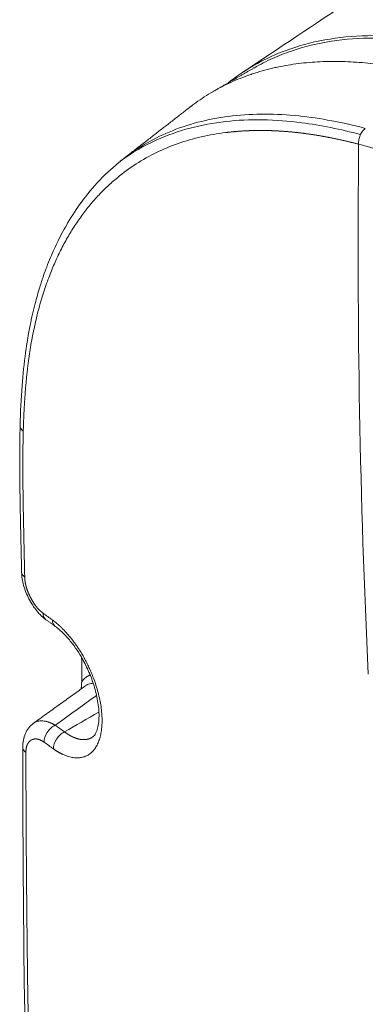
# Model space of a CAD drawing. Header units: millimetres. Extents: x 19214 to 26510, y -7957 to -532.
# Tile 76 of 150: x 26327.39 to 26333.5, y -7530.42 to -7513. Entities that reach past the tile are written whole.
import ezdxf

# ---------------------------------------------------------------- set-up
doc = ezdxf.new("R2010")
doc.units = ezdxf.units.MM
doc.header["$LTSCALE"] = 0.3175
doc.layers.add('1轮廓实线层', color=7, linetype='Continuous', lineweight=18)

# ---------------------------------------------------------------- blocks, each defined once
blk = doc.blocks.new('坐标系')
at = {"layer": '1轮廓实线层'}
for centre, major_axis, ratio, start_param, end_param in [((42486.9708, -35927.307), (-0.1406, 0.0038), 0.593897, 0.000114, 0.692528), ((42486.9853, -35928.7412), (-0.1406, -0.0027), 0.564258, 0.00063, 0.658844), ((42487.1659, -35929.0969), (-0.0823, -0.1141), 0.644057, 5.561688, 6.282205), ((42487.2577, -35929.1631), (-0.0823, -0.114), 0.644139, 5.561809, 6.283887), ((42487.1752, -35930.3635), (0.0817, 0.1144), 0.641561, 0.844685, 2.417289), ((42487.2669, -35930.429), (0.0818, 0.1144), 0.641743, 0.844909, 2.418366), ((42486.9965, -35930.464), (-0.1406, -0.0002), 0.577755, 0.000204, 0.676224)]:
    blk.add_ellipse(centre, major_axis=major_axis, ratio=ratio, start_param=start_param, end_param=end_param, dxfattribs=at)
for points, knots in [([(42506.1441, -35913.9435), (42505.8229, -35914.102), (42505.2035, -35914.4082), (42504.3092, -35914.8515), (42503.4846, -35915.2632), (42502.7299, -35915.6433), (42502.0451, -35915.9917), (42501.43, -35916.3081), (42500.8844, -35916.5919), (42500.4078, -35916.8426), (42500, -35917.0594), (42499.6739, -35917.2342), (42499.4225, -35917.3702), (42499.2384, -35917.4702), (42499.0953, -35917.5483), (42498.9859, -35917.6083), (42498.884, -35917.6642), (42498.7707, -35917.7266), (42498.6273, -35917.8059), (42498.454, -35917.9022), (42498.2509, -35918.0158), (42497.9652, -35918.1765), (42497.5851, -35918.3926), (42497.1008, -35918.6722), (42496.5548, -35918.9931), (42495.9486, -35919.3557), (42495.2829, -35919.7613), (42494.5584, -35920.2107), (42493.7756, -35920.7048), (42492.9349, -35921.244), (42492.0366, -35921.8285), (42491.0804, -35922.4579), (42490.0661, -35923.1316), (42489.3706, -35923.5951), (42489.0131, -35923.834)], [0, 0, 0, 0, 0.054452, 0.105018, 0.151698, 0.19449, 0.233396, 0.268416, 0.299552, 0.326805, 0.350177, 0.369669, 0.382949, 0.393536, 0.40143, 0.407623, 0.412381, 0.418865, 0.427075, 0.437011, 0.448674, 0.462063, 0.486314, 0.514433, 0.546262, 0.581802, 0.621056, 0.664026, 0.710715, 0.761126, 0.81526, 0.873118, 0.934699, 1, 1, 1, 1]), ([(42493.1263, -35924.3848), (42493.0857, -35924.3617), (42493.0044, -35924.3158), (42492.8419, -35924.2275), (42492.639, -35924.1223), (42492.3961, -35924.0055), (42492.0734, -35923.8628), (42491.673, -35923.7103), (42491.0429, -35923.5285), (42490.2839, -35923.4298), (42489.596, -35923.536), (42489.1446, -35923.7421), (42488.9546, -35923.8716), (42488.8779, -35923.9325)], [0, 0, 0, 0, 0.025678, 0.051358, 0.102718, 0.154078, 0.205437, 0.308157, 0.410876, 0.616315, 0.821754, 0.924473, 1, 1, 1, 1]), ([(42493.1227, -35924.4074), (42492.9606, -35924.315), (42492.7987, -35924.2282), (42492.4754, -35924.0666), (42492.3138, -35923.9919), (42491.8339, -35923.7893), (42491.5196, -35923.6825), (42491.0579, -35923.572), (42490.9056, -35923.5435), (42490.6799, -35923.5145), (42490.6052, -35923.5072), (42490.4566, -35923.4973), (42490.383, -35923.4949), (42490.0214, -35923.4954), (42489.7489, -35923.5362), (42489.4322, -35923.644), (42489.37, -35923.6684), (42489.2484, -35923.7232), (42489.1894, -35923.7533), (42489.1307, -35923.787), (42489.1292, -35923.7879), (42489.1277, -35923.7887)], [0, 0, 0, 0, 0.110947, 0.110947, 0.221894, 0.221894, 0.443788, 0.443788, 0.554735, 0.554735, 0.610209, 0.610209, 0.665682, 0.665682, 0.887576, 0.887576, 0.94305, 0.94305, 0.998523, 0.998523, 1, 1, 1, 1]), ([(42488.5051, -35924.1694), (42488.5156, -35924.1613), (42488.5261, -35924.1534), (42488.5903, -35924.1056), (42488.6456, -35924.0686), (42488.731, -35924.0175), (42488.7598, -35924.0011), (42488.8184, -35923.9699), (42488.8481, -35923.955), (42488.9384, -35923.9124), (42489.0002, -35923.8868), (42489.0795, -35923.8583), (42489.0954, -35923.8528), (42489.1275, -35923.8421), (42489.1437, -35923.8369), (42489.1925, -35923.8219), (42489.2254, -35923.8126), (42489.2754, -35923.7996), (42489.2922, -35923.7955), (42489.3259, -35923.7876), (42489.3429, -35923.7838), (42489.3938, -35923.773), (42489.428, -35923.7665), (42489.5314, -35923.7492), (42489.6012, -35923.7406), (42489.7425, -35923.7287), (42489.8141, -35923.7255), (42489.9049, -35923.7246), (42489.9231, -35923.7246), (42489.9596, -35923.7249), (42489.9779, -35923.7252), (42490.033, -35923.7265), (42490.07, -35923.7281), (42490.1815, -35923.7346), (42490.2568, -35923.7415), (42490.4089, -35923.76), (42490.4858, -35923.7717), (42490.583, -35923.7893), (42490.6025, -35923.7929), (42490.6415, -35923.8005), (42490.661, -35923.8045), (42490.7196, -35923.8167), (42490.7587, -35923.8254), (42490.8371, -35923.8439), (42490.8764, -35923.8537), (42490.9552, -35923.8742), (42490.9946, -35923.885), (42491.1132, -35923.9189), (42491.1924, -35923.9435), (42491.3513, -35923.9966), (42491.4309, -35924.0251), (42491.5905, -35924.0858), (42491.6706, -35924.118), (42491.8313, -35924.1857), (42491.9118, -35924.2212), (42492.0734, -35924.2957), (42492.1544, -35924.3346), (42492.2761, -35924.3954), (42492.3168, -35924.4161), (42492.3982, -35924.4582), (42492.439, -35924.4796), (42492.5002, -35924.5123), (42492.5206, -35924.5233), (42492.5614, -35924.5456), (42492.5818, -35924.5568), (42492.6124, -35924.5738), (42492.6226, -35924.5795), (42492.6431, -35924.5908), (42492.6534, -35924.5966), (42492.6738, -35924.608), (42492.6841, -35924.6138), (42492.7045, -35924.6254), (42492.7148, -35924.6312), (42492.725, -35924.6371)], [0, 0, 0, 0, 0.010262, 0.010262, 0.062354, 0.062354, 0.088399, 0.088399, 0.114445, 0.114445, 0.166536, 0.166536, 0.179559, 0.179559, 0.192582, 0.192582, 0.218628, 0.218628, 0.231651, 0.231651, 0.244674, 0.244674, 0.270719, 0.270719, 0.322811, 0.322811, 0.374902, 0.374902, 0.387925, 0.387925, 0.400948, 0.400948, 0.426994, 0.426994, 0.479085, 0.479085, 0.531177, 0.531177, 0.5442, 0.5442, 0.557222, 0.557222, 0.583268, 0.583268, 0.609314, 0.609314, 0.63536, 0.63536, 0.687451, 0.687451, 0.739543, 0.739543, 0.791634, 0.791634, 0.843726, 0.843726, 0.895817, 0.895817, 0.921863, 0.921863, 0.947909, 0.947909, 0.960931, 0.960931, 0.973954, 0.973954, 0.980466, 0.980466, 0.986977, 0.986977, 0.993489, 0.993489, 1, 1, 1, 1]), ([(42490.2219, -35924.3829), (42489.9997, -35924.3238), (42489.7817, -35924.2823), (42489.4567, -35924.2489), (42489.346, -35924.2428), (42489.1287, -35924.2423), (42489.0223, -35924.2479), (42488.8138, -35924.2714), (42488.7116, -35924.2894), (42488.5141, -35924.3378), (42488.4186, -35924.3683), (42488.1556, -35924.4735), (42487.9963, -35924.5637), (42487.8497, -35924.6773)], [0, 0, 0, 0, 0.245252, 0.245252, 0.374081, 0.374081, 0.502909, 0.502909, 0.631738, 0.631738, 0.760567, 0.760567, 1, 1, 1, 1]), ([(42487.8146, -35924.7052), (42487.9268, -35924.6224), (42488.0467, -35924.5526), (42488.3816, -35924.4017), (42488.61, -35924.3419), (42489.0866, -35924.2883), (42489.3368, -35924.2934), (42489.7861, -35924.3515), (42489.9789, -35924.3908), (42490.1743, -35924.4434)], [0, 0, 0, 0, 0.18399, 0.18399, 0.483695, 0.483695, 0.7834, 0.7834, 1, 1, 1, 1]), ([(42490.1565, -35924.538), (42490.1525, -35924.5369), (42490.1445, -35924.5348), (42490.1325, -35924.5317), (42490.1205, -35924.5287), (42490.1085, -35924.5257), (42490.0965, -35924.5227), (42490.0846, -35924.5197), (42490.0727, -35924.5168), (42490.0608, -35924.5139), (42490.0489, -35924.5111), (42490.037, -35924.5083), (42490.0252, -35924.5055), (42490.0134, -35924.5028), (42490.0016, -35924.5001), (42489.9898, -35924.4974), (42489.978, -35924.4948), (42489.9662, -35924.4922), (42489.9545, -35924.4897), (42489.9428, -35924.4872), (42489.9311, -35924.4847), (42489.9194, -35924.4823), (42489.9077, -35924.4799), (42489.8961, -35924.4775), (42489.8844, -35924.4752), (42489.8728, -35924.4729), (42489.8612, -35924.4706), (42489.8497, -35924.4684), (42489.8381, -35924.4663), (42489.8266, -35924.4641), (42489.815, -35924.462), (42489.8035, -35924.46), (42489.7921, -35924.4579), (42489.7806, -35924.4559), (42489.7691, -35924.454), (42489.7577, -35924.4521), (42489.7463, -35924.4502), (42489.7349, -35924.4483), (42489.7235, -35924.4465), (42489.7122, -35924.4448), (42489.7008, -35924.443), (42489.6895, -35924.4413), (42489.6782, -35924.4397), (42489.6669, -35924.438), (42489.6556, -35924.4365), (42489.6444, -35924.4349), (42489.6332, -35924.4334), (42489.6219, -35924.4319), (42489.6107, -35924.4305), (42489.5996, -35924.4291), (42489.5884, -35924.4277), (42489.5773, -35924.4264), (42489.5661, -35924.4251), (42489.555, -35924.4238), (42489.544, -35924.4226), (42489.5329, -35924.4214), (42489.5218, -35924.4203), (42489.5108, -35924.4192), (42489.4998, -35924.4181), (42489.4888, -35924.4171), (42489.4778, -35924.4161), (42489.4669, -35924.4151), (42489.4559, -35924.4142), (42489.445, -35924.4133), (42489.4341, -35924.4125), (42489.4232, -35924.4116), (42489.4124, -35924.4109), (42489.4015, -35924.4101), (42489.3907, -35924.4094), (42489.3799, -35924.4088), (42489.3691, -35924.4081), (42489.3583, -35924.4075), (42489.3475, -35924.407), (42489.3368, -35924.4065), (42489.3261, -35924.406), (42489.3154, -35924.4055), (42489.3047, -35924.4051), (42489.294, -35924.4047), (42489.2834, -35924.4044), (42489.2728, -35924.4041), (42489.2621, -35924.4038), (42489.2516, -35924.4036), (42489.241, -35924.4034), (42489.2304, -35924.4033), (42489.2199, -35924.4032), (42489.2094, -35924.4031), (42489.1989, -35924.4031), (42489.1884, -35924.403), (42489.1779, -35924.4031), (42489.1675, -35924.4031), (42489.1571, -35924.4033), (42489.1466, -35924.4034), (42489.1363, -35924.4036), (42489.1259, -35924.4038), (42489.1155, -35924.404), (42489.1052, -35924.4043), (42489.0949, -35924.4047), (42489.0846, -35924.405), (42489.0743, -35924.4054), (42489.064, -35924.4059), (42489.0538, -35924.4063), (42489.0436, -35924.4068), (42489.0334, -35924.4074), (42489.0232, -35924.408), (42489.013, -35924.4086), (42489.0028, -35924.4093), (42488.9927, -35924.41), (42488.9826, -35924.4107), (42488.9725, -35924.4115), (42488.9624, -35924.4123), (42488.9524, -35924.4131), (42488.9423, -35924.414), (42488.9323, -35924.4149), (42488.9223, -35924.4158), (42488.9123, -35924.4168), (42488.9023, -35924.4179), (42488.8924, -35924.4189), (42488.8825, -35924.42), (42488.8725, -35924.4212), (42488.8626, -35924.4223), (42488.7737, -35924.4332), (42488.6101, -35924.4618), (42488.3818, -35924.5274), (42488.1678, -35924.6162), (42487.9681, -35924.7282), (42487.8098, -35924.8438), (42487.6867, -35924.9523), (42487.5939, -35925.0455), (42487.5065, -35925.1456), (42487.4245, -35925.2523), (42487.348, -35925.3658), (42487.2769, -35925.486), (42487.2113, -35925.6129), (42487.1511, -35925.7465), (42487.1046, -35925.8657), (42487.0693, -35925.9674), (42487.0433, -35926.0494), (42487.019, -35926.1333), (42486.9966, -35926.219), (42486.9759, -35926.3065), (42486.957, -35926.3959), (42486.9398, -35926.487), (42486.9283, -35926.5565), (42486.9213, -35926.6032), (42486.9179, -35926.6264), (42486.9146, -35926.65), (42486.9114, -35926.6738), (42486.9083, -35926.6978), (42486.9052, -35926.7222), (42486.9023, -35926.7468), (42486.8995, -35926.7717), (42486.8967, -35926.7969), (42486.8941, -35926.8223), (42486.8915, -35926.848), (42486.889, -35926.874), (42486.8866, -35926.9003), (42486.8843, -35926.9268), (42486.8821, -35926.9536), (42486.88, -35926.9807), (42486.878, -35927.008), (42486.8761, -35927.0357), (42486.8743, -35927.0635), (42486.8725, -35927.0917), (42486.8709, -35927.1201), (42486.8694, -35927.1488), (42486.8679, -35927.1778), (42486.8665, -35927.2071), (42486.8653, -35927.2366), (42486.8641, -35927.2664), (42486.863, -35927.2964), (42486.862, -35927.3268), (42486.8614, -35927.3471), (42486.8611, -35927.3573)], [0, 0, 0, 0, 0.002205, 0.004409, 0.00661, 0.00881, 0.011007, 0.013202, 0.015395, 0.017587, 0.019776, 0.021963, 0.024149, 0.026332, 0.028514, 0.030694, 0.032871, 0.035047, 0.037221, 0.039393, 0.041563, 0.043731, 0.045898, 0.048062, 0.050225, 0.052386, 0.054545, 0.056703, 0.058858, 0.061012, 0.063164, 0.065314, 0.067463, 0.069609, 0.071754, 0.073898, 0.076039, 0.078179, 0.080317, 0.082454, 0.084589, 0.086722, 0.088854, 0.090984, 0.093112, 0.095239, 0.097364, 0.099488, 0.10161, 0.10373, 0.105849, 0.107967, 0.110082, 0.112197, 0.11431, 0.116421, 0.118531, 0.120639, 0.122746, 0.124852, 0.126956, 0.129058, 0.13116, 0.133259, 0.135358, 0.137455, 0.139551, 0.141645, 0.143738, 0.14583, 0.14792, 0.150009, 0.152097, 0.154183, 0.156269, 0.158353, 0.160435, 0.162517, 0.164597, 0.166676, 0.168754, 0.170831, 0.172906, 0.17498, 0.177053, 0.179126, 0.181196, 0.183266, 0.185335, 0.187403, 0.189469, 0.191534, 0.193599, 0.195662, 0.197725, 0.199786, 0.201846, 0.203906, 0.205964, 0.208021, 0.210078, 0.212133, 0.214188, 0.216241, 0.218294, 0.220346, 0.222397, 0.224447, 0.226496, 0.228545, 0.230592, 0.232639, 0.234685, 0.23673, 0.238774, 0.240818, 0.242861, 0.244903, 0.246944, 0.248985, 0.251025, 0.302076, 0.352349, 0.402061, 0.451442, 0.500721, 0.528642, 0.556414, 0.584081, 0.611687, 0.639276, 0.666891, 0.694577, 0.722378, 0.750336, 0.765831, 0.781346, 0.796886, 0.81246, 0.828075, 0.843738, 0.859455, 0.875235, 0.879098, 0.882992, 0.886917, 0.890872, 0.894858, 0.898875, 0.902923, 0.907001, 0.911112, 0.915253, 0.919426, 0.92363, 0.927866, 0.932133, 0.936432, 0.940763, 0.945126, 0.949521, 0.953948, 0.958408, 0.962899, 0.967423, 0.971979, 0.976568, 0.981189, 0.985843, 0.990529, 0.995248, 1, 1, 1, 1]), ([(42490.1565, -35924.538), (42490.156, -35924.5313), (42490.1559, -35924.5242), (42490.1565, -35924.5097), (42490.1573, -35924.5023), (42490.1597, -35924.4872), (42490.1614, -35924.4796), (42490.1657, -35924.4645), (42490.1683, -35924.4571), (42490.1744, -35924.4427), (42490.1779, -35924.4358), (42490.1854, -35924.4227), (42490.1896, -35924.4165), (42490.1982, -35924.4051), (42490.2028, -35924.3999), (42490.2122, -35924.3906), (42490.217, -35924.3865), (42490.2219, -35924.3829)], [0, 0, 0, 0, 0.125, 0.125, 0.25, 0.25, 0.375, 0.375, 0.5, 0.5, 0.625, 0.625, 0.75, 0.75, 0.875, 0.875, 1, 1, 1, 1]), ([(42487.8292, -35924.6959), (42487.7523, -35924.756), (42487.6119, -35924.883), (42487.438, -35925.0925), (42487.3046, -35925.2945), (42487.2055, -35925.4774), (42487.138, -35925.626), (42487.0921, -35925.7413), (42487.0568, -35925.8383), (42487.0178, -35925.9571), (42486.9723, -35926.1179), (42486.9239, -35926.3299), (42486.8789, -35926.5979), (42486.8455, -35926.9273), (42486.8331, -35927.1705), (42486.8302, -35927.3031)], [0, 0, 0, 0, 0.115382, 0.223637, 0.314333, 0.390578, 0.455734, 0.490838, 0.522176, 0.563412, 0.620067, 0.692015, 0.779251, 0.881871, 1, 1, 1, 1]), ([(42486.8302, -35927.3031), (42486.8277, -35927.406), (42486.825, -35927.5923), (42486.8267, -35927.844), (42486.8298, -35928.0492), (42486.8337, -35928.2467), (42486.8391, -35928.4765), (42486.8427, -35928.6484), (42486.8447, -35928.7439)], [0, 0, 0, 0, 0.217979, 0.392658, 0.524442, 0.643567, 0.801845, 1, 1, 1, 1]), ([(42486.8611, -35927.3573), (42486.861, -35927.3628), (42486.8607, -35927.3738), (42486.8603, -35927.3903), (42486.8599, -35927.407), (42486.8595, -35927.4239), (42486.8591, -35927.4408), (42486.8588, -35927.458), (42486.8585, -35927.4752), (42486.8582, -35927.4926), (42486.858, -35927.5101), (42486.8577, -35927.5277), (42486.8575, -35927.5455), (42486.8573, -35927.5634), (42486.8572, -35927.5815), (42486.857, -35927.5996), (42486.8569, -35927.618), (42486.8568, -35927.6364), (42486.8567, -35927.655), (42486.8567, -35927.6737), (42486.8567, -35927.6926), (42486.8567, -35927.7323), (42486.8568, -35927.7948), (42486.8575, -35927.8817), (42486.8586, -35927.9741), (42486.8599, -35928.0614), (42486.8613, -35928.146), (42486.863, -35928.2301), (42486.865, -35928.3264), (42486.867, -35928.4156), (42486.8687, -35928.4917), (42486.8699, -35928.5492), (42486.8711, -35928.6018), (42486.8721, -35928.6494), (42486.873, -35928.692), (42486.8738, -35928.7297), (42486.8744, -35928.7625), (42486.8748, -35928.7827), (42486.875, -35928.7919)], [0, 0, 0, 0, 0.011693, 0.023472, 0.035335, 0.047284, 0.059317, 0.071436, 0.08364, 0.095929, 0.108304, 0.120764, 0.133309, 0.145939, 0.158655, 0.171456, 0.184342, 0.197314, 0.210372, 0.223515, 0.236743, 0.250057, 0.307078, 0.367746, 0.432061, 0.500026, 0.549901, 0.608191, 0.674894, 0.750011, 0.793234, 0.833037, 0.869417, 0.902377, 0.931914, 0.958031, 0.980726, 1, 1, 1, 1]), ([(42486.8447, -35928.7439), (42486.846, -35928.7864), (42486.859, -35928.8715), (42486.913, -35929.0091), (42486.9923, -35929.1303), (42487.0514, -35929.1873), (42487.0836, -35929.2109)], [0, 0, 0, 0, 0.250482, 0.500027, 0.749245, 1, 1, 1, 1]), ([(42486.875, -35928.7919), (42486.875, -35928.7928), (42486.8751, -35928.7944), (42486.8751, -35928.7968), (42486.8752, -35928.7993), (42486.8754, -35928.8018), (42486.8755, -35928.8043), (42486.8756, -35928.8067), (42486.8758, -35928.8092), (42486.876, -35928.8117), (42486.8762, -35928.8142), (42486.8764, -35928.8167), (42486.8767, -35928.8192), (42486.8769, -35928.8218), (42486.8772, -35928.8243), (42486.8775, -35928.8268), (42486.8778, -35928.8293), (42486.8782, -35928.8319), (42486.8785, -35928.8344), (42486.8789, -35928.837), (42486.8793, -35928.8395), (42486.8797, -35928.8421), (42486.8801, -35928.8446), (42486.8806, -35928.8472), (42486.8811, -35928.8498), (42486.8815, -35928.8523), (42486.882, -35928.8549), (42486.8826, -35928.8575), (42486.8831, -35928.8601), (42486.8837, -35928.8627), (42486.8843, -35928.8653), (42486.8849, -35928.8679), (42486.8855, -35928.8705), (42486.8861, -35928.8732), (42486.8868, -35928.8758), (42486.8874, -35928.8784), (42486.8881, -35928.8811), (42486.8889, -35928.8837), (42486.8896, -35928.8863), (42486.8903, -35928.889), (42486.8911, -35928.8917), (42486.8919, -35928.8943), (42486.8927, -35928.897), (42486.8935, -35928.8997), (42486.8944, -35928.9023), (42486.8952, -35928.905), (42486.8961, -35928.9077), (42486.897, -35928.9104), (42486.8979, -35928.9131), (42486.8989, -35928.9158), (42486.8998, -35928.9185), (42486.9008, -35928.9212), (42486.9018, -35928.9239), (42486.9028, -35928.9267), (42486.9038, -35928.9294), (42486.9049, -35928.9321), (42486.906, -35928.9349), (42486.907, -35928.9376), (42486.9082, -35928.9404), (42486.9093, -35928.9431), (42486.9104, -35928.9459), (42486.9116, -35928.9487), (42486.9128, -35928.9514), (42486.914, -35928.9542), (42486.9152, -35928.957), (42486.9164, -35928.9598), (42486.9177, -35928.9626), (42486.919, -35928.9654), (42486.9203, -35928.9682), (42486.9216, -35928.971), (42486.9229, -35928.9738), (42486.9243, -35928.9766), (42486.9256, -35928.9794), (42486.927, -35928.9823), (42486.9284, -35928.9851), (42486.9298, -35928.988), (42486.9318, -35928.9919), (42486.9344, -35928.9968), (42486.9375, -35929.0027), (42486.9407, -35929.0086), (42486.9439, -35929.0143), (42486.9471, -35929.02), (42486.9503, -35929.0255), (42486.9536, -35929.031), (42486.9569, -35929.0364), (42486.9602, -35929.0417), (42486.9635, -35929.0469), (42486.9669, -35929.052), (42486.9703, -35929.057), (42486.9737, -35929.062), (42486.9772, -35929.0668), (42486.9806, -35929.0716), (42486.9841, -35929.0762), (42486.9877, -35929.0808), (42486.9912, -35929.0853), (42486.9948, -35929.0897), (42486.9984, -35929.094), (42487.002, -35929.0982), (42487.0057, -35929.1023), (42487.0094, -35929.1063), (42487.0131, -35929.1103), (42487.0168, -35929.1141), (42487.0206, -35929.1179), (42487.0244, -35929.1215), (42487.0282, -35929.1251), (42487.032, -35929.1286), (42487.0359, -35929.132), (42487.0398, -35929.1353), (42487.0437, -35929.1385), (42487.0477, -35929.1416), (42487.0516, -35929.1446), (42487.0543, -35929.1466), (42487.0556, -35929.1476)], [0, 0, 0, 0, 0.006726, 0.01343, 0.020114, 0.026779, 0.033424, 0.040051, 0.04666, 0.053253, 0.059829, 0.06639, 0.072937, 0.07947, 0.08599, 0.092498, 0.098994, 0.105479, 0.111955, 0.118422, 0.124881, 0.131332, 0.137776, 0.144215, 0.150648, 0.157078, 0.163504, 0.169927, 0.176349, 0.18277, 0.189191, 0.195612, 0.202035, 0.20846, 0.214889, 0.221321, 0.227758, 0.234201, 0.24065, 0.247107, 0.253571, 0.260044, 0.266527, 0.273021, 0.279525, 0.286042, 0.292571, 0.299114, 0.305671, 0.312243, 0.318831, 0.325436, 0.332058, 0.338698, 0.345357, 0.352035, 0.358734, 0.365454, 0.372196, 0.37896, 0.385747, 0.392558, 0.399394, 0.406255, 0.413142, 0.420055, 0.426995, 0.433964, 0.44096, 0.447986, 0.455042, 0.462128, 0.469245, 0.476393, 0.483574, 0.490787, 0.498034, 0.513427, 0.528687, 0.543819, 0.558829, 0.573723, 0.588507, 0.603187, 0.61777, 0.632261, 0.646668, 0.660998, 0.675256, 0.689449, 0.703586, 0.717672, 0.731715, 0.745722, 0.7597, 0.773657, 0.7876, 0.801536, 0.815473, 0.829417, 0.843377, 0.85736, 0.871372, 0.885422, 0.899516, 0.913661, 0.927865, 0.942134, 0.956475, 0.970896, 0.985402, 1, 1, 1, 1]), ([(42487.1474, -35929.2138), (42487.1485, -35929.2145), (42487.1507, -35929.2161), (42487.1539, -35929.2185), (42487.1572, -35929.221), (42487.1605, -35929.2234), (42487.1637, -35929.2259), (42487.167, -35929.2284), (42487.1703, -35929.231), (42487.1735, -35929.2335), (42487.1768, -35929.2361), (42487.18, -35929.2388), (42487.1833, -35929.2414), (42487.1866, -35929.2441), (42487.1898, -35929.2468), (42487.1931, -35929.2496), (42487.1963, -35929.2524), (42487.1996, -35929.2552), (42487.2028, -35929.258), (42487.2061, -35929.2609), (42487.2093, -35929.2638), (42487.2126, -35929.2667), (42487.2158, -35929.2696), (42487.2191, -35929.2726), (42487.2223, -35929.2756), (42487.2256, -35929.2786), (42487.2288, -35929.2817), (42487.2321, -35929.2848), (42487.2353, -35929.2879), (42487.2386, -35929.2911), (42487.2485, -35929.3008), (42487.2649, -35929.3175), (42487.2877, -35929.3422), (42487.3103, -35929.3682), (42487.3324, -35929.3953), (42487.3541, -35929.4235), (42487.3754, -35929.4526), (42487.396, -35929.4827), (42487.4184, -35929.5171), (42487.4422, -35929.5562), (42487.4668, -35929.6), (42487.4901, -35929.6449), (42487.5119, -35929.6906), (42487.5322, -35929.7372), (42487.5539, -35929.7921), (42487.576, -35929.8554), (42487.5967, -35929.9264), (42487.6133, -35929.9966), (42487.6256, -35930.0655), (42487.6333, -35930.1323), (42487.6362, -35930.1962), (42487.6344, -35930.2566), (42487.6279, -35930.3129), (42487.6168, -35930.3648), (42487.6012, -35930.4117), (42487.5815, -35930.4533), (42487.5576, -35930.4892), (42487.5298, -35930.5189), (42487.4983, -35930.542), (42487.4633, -35930.5583), (42487.4317, -35930.566), (42487.405, -35930.5687), (42487.3845, -35930.5691), (42487.3634, -35930.5677), (42487.3417, -35930.5646), (42487.3197, -35930.5599), (42487.2972, -35930.5534), (42487.2745, -35930.5453), (42487.257, -35930.538), (42487.2451, -35930.5325), (42487.2388, -35930.5294), (42487.2326, -35930.5263), (42487.2263, -35930.5231), (42487.22, -35930.5197), (42487.2137, -35930.5163), (42487.2075, -35930.5127), (42487.2012, -35930.509), (42487.1949, -35930.5052), (42487.1886, -35930.5013), (42487.1823, -35930.4973), (42487.176, -35930.4932), (42487.1696, -35930.4889), (42487.1633, -35930.4846), (42487.1591, -35930.4816), (42487.157, -35930.4801)], [0, 0, 0, 0, 0.002163, 0.004325, 0.006487, 0.008649, 0.01081, 0.012971, 0.015131, 0.017292, 0.019453, 0.021614, 0.023775, 0.025937, 0.028099, 0.030261, 0.032425, 0.034589, 0.036754, 0.03892, 0.041087, 0.043256, 0.045425, 0.047596, 0.049769, 0.051943, 0.054119, 0.056296, 0.058476, 0.060657, 0.062841, 0.078468, 0.094073, 0.109692, 0.125362, 0.141014, 0.156611, 0.172188, 0.187781, 0.208716, 0.229525, 0.2503, 0.271068, 0.291892, 0.312865, 0.344055, 0.375327, 0.406598, 0.437765, 0.469133, 0.500257, 0.531373, 0.562691, 0.593803, 0.625005, 0.656222, 0.687378, 0.718767, 0.749983, 0.781192, 0.8126, 0.828194, 0.843774, 0.859377, 0.875039, 0.890684, 0.906277, 0.921855, 0.937454, 0.941658, 0.945853, 0.950042, 0.954223, 0.958399, 0.96257, 0.966737, 0.9709, 0.97506, 0.979218, 0.983374, 0.98753, 0.991686, 0.995842, 1, 1, 1, 1]), ([(42487.1753, -35929.2771), (42487.2036, -35929.2976), (42487.2563, -35929.3429), (42487.3485, -35929.4465), (42487.4347, -35929.5755), (42487.5088, -35929.7253), (42487.561, -35929.8665), (42487.5975, -35930.0163), (42487.6108, -35930.1761), (42487.5946, -35930.2828), (42487.5667, -35930.3431), (42487.5471, -35930.3626), (42487.5357, -35930.3689)], [0, 0, 0, 0, 0.088034, 0.166145, 0.293806, 0.384581, 0.473677, 0.573825, 0.68816, 0.830137, 0.911741, 1, 1, 1, 1]), ([(42487.5168, -35929.7552), (42487.5163, -35929.7554), (42487.5145, -35929.7561), (42487.5114, -35929.7573), (42487.5075, -35929.759), (42487.5037, -35929.7608), (42487.4999, -35929.7628), (42487.4962, -35929.7648), (42487.4925, -35929.7669), (42487.4888, -35929.7691), (42487.4853, -35929.7714), (42487.4817, -35929.7738), (42487.4783, -35929.7763), (42487.4749, -35929.7789), (42487.4715, -35929.7816), (42487.4682, -35929.7845), (42487.4649, -35929.7874), (42487.4617, -35929.7904), (42487.4585, -35929.7935), (42487.4553, -35929.7967), (42487.4523, -35929.8), (42487.4492, -35929.8034), (42487.4462, -35929.8069), (42487.4433, -35929.8105), (42487.4404, -35929.8142), (42487.4376, -35929.818), (42487.4359, -35929.8207), (42487.435, -35929.822)], [0, 0, 0, 0, 0.014176, 0.054286, 0.094414, 0.134566, 0.174752, 0.214982, 0.255264, 0.295609, 0.336026, 0.376526, 0.417118, 0.457811, 0.498613, 0.539534, 0.58058, 0.621761, 0.663085, 0.704558, 0.746192, 0.787994, 0.829976, 0.872152, 0.914536, 0.957146, 1, 1, 1, 1]), ([(42487.435, -35929.822), (42487.4349, -35929.823), (42487.4349, -35929.8252), (42487.4348, -35929.8284), (42487.4347, -35929.8317), (42487.4347, -35929.8351), (42487.4345, -35929.8385), (42487.4344, -35929.842), (42487.4342, -35929.8456), (42487.434, -35929.8491), (42487.4337, -35929.8528), (42487.4334, -35929.8564), (42487.4331, -35929.8602), (42487.4327, -35929.8639), (42487.4323, -35929.8678), (42487.4319, -35929.8717), (42487.4314, -35929.8756), (42487.4309, -35929.8796), (42487.4304, -35929.8831), (42487.4301, -35929.8852), (42487.43, -35929.886)], [0, 0, 0, 0, 0.052107, 0.104928, 0.158402, 0.212479, 0.267113, 0.322273, 0.377935, 0.434089, 0.490733, 0.547873, 0.605521, 0.663692, 0.722402, 0.781666, 0.841498, 0.90191, 0.962911, 1, 1, 1, 1]), ([(42487.4698, -35929.8624), (42487.4737, -35929.8596), (42487.4843, -35929.8528), (42487.503, -35929.8442), (42487.525, -35929.8382), (42487.5401, -35929.8365), (42487.5472, -35929.8361)], [0, 0, 0, 0, 0.176724, 0.467023, 0.754676, 1, 1, 1, 1]), ([(42486.9593, -35930.2304), (42486.9424, -35930.2427), (42486.9129, -35930.2714), (42486.8798, -35930.3278), (42486.8601, -35930.3933), (42486.8559, -35930.44), (42486.8558, -35930.4642)], [0, 0, 0, 0, 0.258655, 0.513531, 0.760888, 1, 1, 1, 1]), ([(42486.9591, -35930.2306), (42486.9597, -35930.2301), (42486.9611, -35930.2291), (42486.9633, -35930.2277), (42486.9654, -35930.2262), (42486.9677, -35930.2248), (42486.9699, -35930.2235), (42486.9762, -35930.2199), (42486.9872, -35930.2146), (42487.004, -35930.2091), (42487.0227, -35930.2056), (42487.0433, -35930.2045), (42487.0623, -35930.2059), (42487.0788, -35930.2086), (42487.0919, -35930.2116), (42487.1041, -35930.2152), (42487.1155, -35930.2191), (42487.126, -35930.2232), (42487.1356, -35930.2274), (42487.1442, -35930.2315), (42487.152, -35930.2354), (42487.1589, -35930.2391), (42487.1649, -35930.2425), (42487.17, -35930.2455), (42487.1731, -35930.2475), (42487.1746, -35930.2483)], [0, 0, 0, 0, 0.012392, 0.025504, 0.03862, 0.051741, 0.064864, 0.077989, 0.161149, 0.249226, 0.341922, 0.438859, 0.539578, 0.600352, 0.656762, 0.708882, 0.756795, 0.800595, 0.84038, 0.876248, 0.908295, 0.936613, 0.961286, 0.982392, 1, 1, 1, 1]), ([(42487.2662, -35930.3138), (42487.2672, -35930.3145), (42487.2691, -35930.3159), (42487.2719, -35930.318), (42487.2747, -35930.3201), (42487.2776, -35930.3221), (42487.2804, -35930.3241), (42487.2831, -35930.326), (42487.2859, -35930.3279), (42487.2887, -35930.3298), (42487.2914, -35930.3317), (42487.2942, -35930.3335), (42487.2969, -35930.3352), (42487.2996, -35930.337), (42487.3023, -35930.3387), (42487.305, -35930.3403), (42487.3077, -35930.342), (42487.3104, -35930.3436), (42487.313, -35930.3452), (42487.3157, -35930.3467), (42487.3183, -35930.3482), (42487.3209, -35930.3497), (42487.3235, -35930.3511), (42487.3261, -35930.3525), (42487.3287, -35930.3539), (42487.3313, -35930.3553), (42487.3338, -35930.3566), (42487.3363, -35930.3579), (42487.3389, -35930.3591), (42487.3414, -35930.3604), (42487.3439, -35930.3616), (42487.3463, -35930.3627), (42487.3488, -35930.3639), (42487.3513, -35930.365), (42487.3537, -35930.3661), (42487.3561, -35930.3671), (42487.3585, -35930.3681), (42487.3609, -35930.3691), (42487.3633, -35930.3701), (42487.3657, -35930.3711), (42487.368, -35930.372), (42487.3703, -35930.3729), (42487.3727, -35930.3737), (42487.375, -35930.3746), (42487.3773, -35930.3754), (42487.3795, -35930.3762), (42487.3818, -35930.3769), (42487.384, -35930.3777), (42487.3863, -35930.3784), (42487.3885, -35930.3791), (42487.3907, -35930.3797), (42487.3929, -35930.3804), (42487.3951, -35930.381), (42487.3972, -35930.3816), (42487.3994, -35930.3821), (42487.4015, -35930.3827), (42487.4036, -35930.3832), (42487.4057, -35930.3837), (42487.4078, -35930.3842), (42487.4098, -35930.3846), (42487.4119, -35930.3851), (42487.4139, -35930.3855), (42487.4159, -35930.3859), (42487.418, -35930.3863), (42487.4199, -35930.3866), (42487.4219, -35930.3869), (42487.4239, -35930.3872), (42487.4258, -35930.3875), (42487.4278, -35930.3878), (42487.4297, -35930.3881), (42487.4316, -35930.3883), (42487.4335, -35930.3885), (42487.4353, -35930.3887), (42487.4372, -35930.3889), (42487.439, -35930.389), (42487.4409, -35930.3892), (42487.4427, -35930.3893), (42487.4445, -35930.3894), (42487.4463, -35930.3895), (42487.448, -35930.3896), (42487.4498, -35930.3896), (42487.4515, -35930.3897), (42487.4532, -35930.3897), (42487.455, -35930.3897), (42487.4567, -35930.3897), (42487.4583, -35930.3897), (42487.46, -35930.3896), (42487.4617, -35930.3896), (42487.4633, -35930.3895), (42487.4649, -35930.3895), (42487.4665, -35930.3894), (42487.4681, -35930.3893), (42487.4697, -35930.3891), (42487.4713, -35930.389), (42487.4728, -35930.3889), (42487.4744, -35930.3887), (42487.4759, -35930.3885), (42487.4774, -35930.3883), (42487.4789, -35930.3881), (42487.4804, -35930.3879), (42487.4819, -35930.3877), (42487.4833, -35930.3875), (42487.4848, -35930.3872), (42487.4862, -35930.387), (42487.4876, -35930.3867), (42487.489, -35930.3865), (42487.4904, -35930.3862), (42487.4918, -35930.3859), (42487.4931, -35930.3856), (42487.4945, -35930.3853), (42487.4958, -35930.3849), (42487.4971, -35930.3846), (42487.4985, -35930.3843), (42487.4998, -35930.3839), (42487.501, -35930.3836), (42487.5023, -35930.3832), (42487.5036, -35930.3828), (42487.5048, -35930.3824), (42487.5061, -35930.3821), (42487.5073, -35930.3817), (42487.5085, -35930.3812), (42487.5097, -35930.3808), (42487.5109, -35930.3804), (42487.512, -35930.38), (42487.5132, -35930.3796), (42487.5144, -35930.3791), (42487.5155, -35930.3787), (42487.5166, -35930.3782), (42487.5177, -35930.3778), (42487.5188, -35930.3773), (42487.5199, -35930.3769), (42487.521, -35930.3764), (42487.5221, -35930.3759), (42487.5231, -35930.3754), (42487.5242, -35930.3749), (42487.5252, -35930.3745), (42487.5262, -35930.374), (42487.5273, -35930.3735), (42487.5283, -35930.373), (42487.5292, -35930.3725), (42487.5302, -35930.3719), (42487.5312, -35930.3714), (42487.5322, -35930.3709), (42487.5331, -35930.3704), (42487.534, -35930.3699), (42487.5349, -35930.3694), (42487.5355, -35930.3691), (42487.5357, -35930.3689)], [0, 0, 0, 0, 0.009464, 0.018892, 0.028284, 0.037641, 0.046963, 0.056249, 0.065499, 0.074713, 0.083892, 0.093036, 0.102144, 0.111216, 0.120252, 0.129253, 0.138219, 0.147149, 0.156043, 0.164902, 0.173725, 0.182512, 0.191264, 0.19998, 0.208661, 0.217306, 0.225916, 0.23449, 0.243028, 0.251531, 0.259998, 0.26843, 0.276826, 0.285186, 0.293511, 0.3018, 0.310054, 0.318272, 0.326454, 0.334601, 0.342712, 0.350788, 0.358828, 0.366833, 0.374802, 0.382735, 0.390633, 0.398495, 0.406321, 0.414112, 0.421868, 0.429588, 0.437272, 0.444921, 0.452534, 0.460111, 0.467653, 0.475159, 0.48263, 0.490065, 0.497465, 0.504829, 0.512157, 0.51945, 0.526707, 0.533929, 0.541115, 0.548265, 0.55538, 0.562459, 0.569503, 0.576511, 0.583484, 0.590421, 0.597322, 0.604188, 0.611018, 0.617813, 0.624572, 0.631295, 0.637983, 0.644635, 0.651252, 0.657833, 0.664379, 0.670889, 0.677363, 0.683802, 0.690206, 0.696573, 0.702905, 0.709202, 0.715463, 0.721688, 0.727878, 0.734032, 0.740151, 0.746234, 0.752282, 0.758293, 0.76427, 0.770211, 0.776116, 0.781985, 0.78782, 0.793618, 0.799381, 0.805108, 0.8108, 0.816456, 0.822077, 0.827662, 0.833212, 0.838726, 0.844204, 0.849647, 0.855054, 0.860426, 0.865762, 0.871062, 0.876327, 0.881557, 0.886751, 0.891909, 0.897032, 0.902119, 0.907171, 0.912187, 0.917167, 0.922112, 0.927022, 0.931895, 0.936734, 0.941536, 0.946304, 0.951035, 0.955731, 0.960392, 0.965017, 0.969606, 0.97416, 0.978678, 0.983161, 0.987608, 0.99202, 0.996396, 1, 1, 1, 1]), ([(42487.0654, -35930.4145), (42487.0646, -35930.414), (42487.0632, -35930.413), (42487.0611, -35930.4115), (42487.0589, -35930.4101), (42487.0568, -35930.4086), (42487.0547, -35930.4073), (42487.0526, -35930.4059), (42487.0505, -35930.4046), (42487.0484, -35930.4034), (42487.0463, -35930.4022), (42487.0443, -35930.401), (42487.0422, -35930.3998), (42487.0402, -35930.3987), (42487.0381, -35930.3976), (42487.0361, -35930.3966), (42487.034, -35930.3956), (42487.032, -35930.3946), (42487.03, -35930.3937), (42487.028, -35930.3928), (42487.026, -35930.392), (42487.024, -35930.3911), (42487.022, -35930.3904), (42487.02, -35930.3896), (42487.018, -35930.3889), (42487.0161, -35930.3882), (42487.0141, -35930.3876), (42487.0122, -35930.387), (42487.0102, -35930.3865), (42487.0083, -35930.3859), (42487.0064, -35930.3854), (42487.0045, -35930.385), (42487.0026, -35930.3846), (42487.0007, -35930.3842), (42486.9988, -35930.3839), (42486.9969, -35930.3836), (42486.995, -35930.3833), (42486.9932, -35930.3831), (42486.9913, -35930.3829), (42486.9894, -35930.3827), (42486.9876, -35930.3826), (42486.9858, -35930.3825), (42486.9839, -35930.3825), (42486.9821, -35930.3825), (42486.9803, -35930.3825), (42486.9785, -35930.3826), (42486.9767, -35930.3827), (42486.9749, -35930.3828), (42486.9731, -35930.383), (42486.9714, -35930.3832), (42486.9696, -35930.3835), (42486.9678, -35930.3838), (42486.9661, -35930.3841), (42486.9644, -35930.3844), (42486.9626, -35930.3848), (42486.9609, -35930.3853), (42486.9592, -35930.3858), (42486.9575, -35930.3863), (42486.9558, -35930.3868), (42486.9541, -35930.3874), (42486.9524, -35930.388), (42486.9507, -35930.3887), (42486.949, -35930.3894), (42486.9474, -35930.3901), (42486.9457, -35930.3909), (42486.9441, -35930.3917), (42486.9424, -35930.3925), (42486.9403, -35930.3936), (42486.9378, -35930.3951), (42486.9348, -35930.397), (42486.9319, -35930.3989), (42486.9292, -35930.401), (42486.9265, -35930.4031), (42486.9239, -35930.4054), (42486.9213, -35930.4078), (42486.9189, -35930.4102), (42486.9166, -35930.4128), (42486.9143, -35930.4155), (42486.9122, -35930.4182), (42486.9101, -35930.4211), (42486.9081, -35930.4241), (42486.9062, -35930.4271), (42486.9044, -35930.4303), (42486.9027, -35930.4336), (42486.901, -35930.437), (42486.8995, -35930.4404), (42486.898, -35930.444), (42486.8967, -35930.4477), (42486.8954, -35930.4515), (42486.8942, -35930.4553), (42486.8931, -35930.4593), (42486.8921, -35930.4634), (42486.8912, -35930.4676), (42486.8903, -35930.4719), (42486.8896, -35930.4763), (42486.8889, -35930.4807), (42486.8884, -35930.4853), (42486.8879, -35930.49), (42486.8875, -35930.4948), (42486.8872, -35930.4997), (42486.887, -35930.5047), (42486.8869, -35930.5098), (42486.8869, -35930.5132), (42486.8868, -35930.515)], [0, 0, 0, 0, 0.007742, 0.015457, 0.023146, 0.03081, 0.03845, 0.046067, 0.053662, 0.061236, 0.06879, 0.076325, 0.083842, 0.091342, 0.098826, 0.106296, 0.113752, 0.121195, 0.128627, 0.136048, 0.14346, 0.150864, 0.158261, 0.165651, 0.173037, 0.180419, 0.187798, 0.195176, 0.202553, 0.209931, 0.217311, 0.224693, 0.232079, 0.239471, 0.246869, 0.254274, 0.261687, 0.26911, 0.276544, 0.283989, 0.291447, 0.298919, 0.306405, 0.313908, 0.321428, 0.328966, 0.336523, 0.3441, 0.351698, 0.359318, 0.366962, 0.37463, 0.382323, 0.390043, 0.397789, 0.405564, 0.413368, 0.421201, 0.429066, 0.436963, 0.444892, 0.452855, 0.460852, 0.468885, 0.476955, 0.485061, 0.493206, 0.501389, 0.516895, 0.532251, 0.54746, 0.562531, 0.577468, 0.592278, 0.606969, 0.621546, 0.636016, 0.650387, 0.664666, 0.67886, 0.692976, 0.707023, 0.721007, 0.734937, 0.748821, 0.762666, 0.776481, 0.790273, 0.804052, 0.817825, 0.831599, 0.845384, 0.859188, 0.873019, 0.886884, 0.900792, 0.91475, 0.928768, 0.942851, 0.957009, 0.971248, 0.985576, 1, 1, 1, 1]), ([(42486.8558, -35930.4642), (42486.8559, -35930.5755), (42486.8563, -35930.7813), (42486.857, -35931.0644), (42486.858, -35931.2966), (42486.859, -35931.4819), (42486.8601, -35931.6503), (42486.8615, -35931.836), (42486.8634, -35932.0691), (42486.8662, -35932.354), (42486.8685, -35932.6903), (42486.8733, -35932.9336), (42486.8764, -35933.0645)], [0, 0, 0, 0, 0.12897, 0.238201, 0.327665, 0.397362, 0.45228, 0.522098, 0.611717, 0.721114, 0.850346, 1, 1, 1, 1]), ([(42486.8868, -35930.515), (42486.8869, -35930.5473), (42486.887, -35930.6105), (42486.8872, -35930.7029), (42486.8875, -35930.7908), (42486.8877, -35930.874), (42486.888, -35930.9527), (42486.8883, -35931.0268), (42486.8886, -35931.0963), (42486.889, -35931.184), (42486.8895, -35931.2917), (42486.8903, -35931.4211), (42486.8912, -35931.5509), (42486.8922, -35931.6812), (42486.8932, -35931.7975), (42486.8942, -35931.9068), (42486.8952, -35932.0159), (42486.8966, -35932.1459), (42486.8982, -35932.2969), (42486.8997, -35932.4317), (42486.9009, -35932.5432), (42486.9016, -35932.6082), (42486.9022, -35932.6569), (42486.9025, -35932.6895), (42486.903, -35932.722), (42486.9034, -35932.7545), (42486.9039, -35932.7898), (42486.9045, -35932.8274), (42486.9051, -35932.867), (42486.9058, -35932.9055), (42486.9066, -35932.9429), (42486.9074, -35932.9792), (42486.9082, -35933.0145), (42486.9091, -35933.0487), (42486.9101, -35933.0818), (42486.9108, -35933.1035), (42486.9111, -35933.1142)], [0, 0, 0, 0, 0.037467, 0.073158, 0.107072, 0.13921, 0.169572, 0.198158, 0.224967, 0.25, 0.299683, 0.349524, 0.399523, 0.449681, 0.499996, 0.533881, 0.575824, 0.625822, 0.683878, 0.749991, 0.781239, 0.812489, 0.824988, 0.837487, 0.849987, 0.862487, 0.874988, 0.890589, 0.905763, 0.920508, 0.934826, 0.948716, 0.962178, 0.975213, 0.98782, 1, 1, 1, 1])]:
    blk.add_open_spline(points, degree=3, knots=knots, dxfattribs=at)
for points, degree in [([(42489.1278, -35923.7887), (42488.9264, -35923.905), (42488.725, -35924.0212)], 2), ([(42488.5118, -35924.1642), (42488.1765, -35924.4241), (42487.8417, -35924.6835)], 2), ([(42490.1565, -35924.538), (42490.1378, -35926.3025), (42490.1693, -35928.0387), (42490.2508, -35929.7464)], 3), ([(42490.6478, -35924.6925), (42490.4761, -35924.6301), (42490.3125, -35924.579), (42490.1565, -35924.538)], 3), ([(42487.85, -35924.6771), (42487.8292, -35924.6959)], 1), ([(42487.8497, -35924.6773), (42487.8428, -35924.6826), (42487.836, -35924.688), (42487.8292, -35924.6934)], 3), ([(42487.0556, -35929.1476), (42487.0862, -35929.1696), (42487.1168, -35929.1917), (42487.1474, -35929.2138)], 3), ([(42487.0836, -35929.2109), (42487.1753, -35929.2771)], 1), ([(42487.4348, -35929.5848), (42487.4348, -35929.6639), (42487.4349, -35929.743), (42487.4349, -35929.822)], 3), ([(42487.4692, -35929.8628), (42486.9588, -35930.2308)], 1), ([(42487.5795, -35929.9564), (42487.4445, -35930.0537), (42487.3096, -35930.151), (42487.1746, -35930.2483)], 3), ([(42487.6021, -35930.1199), (42487.4901, -35930.1846), (42487.3782, -35930.2492), (42487.2662, -35930.3138)], 3), ([(42487.1746, -35930.2483), (42487.2051, -35930.2702), (42487.2357, -35930.292), (42487.2662, -35930.3138)], 3), ([(42487.157, -35930.4801), (42487.1265, -35930.4582), (42487.0959, -35930.4363), (42487.0654, -35930.4145)], 3)]:
    blk.add_open_spline(points, degree=degree, dxfattribs=at)

msp = doc.modelspace()

# ---------------------------------------------------------------- block references
at = {"lineweight": 13, "xscale": 1.8, "yscale": 1.8, "zscale": 1.8}
msp.add_blockref('坐标系', (-50148.901, 57148.966), dxfattribs=at)

doc.saveas('drawing.dxf')
